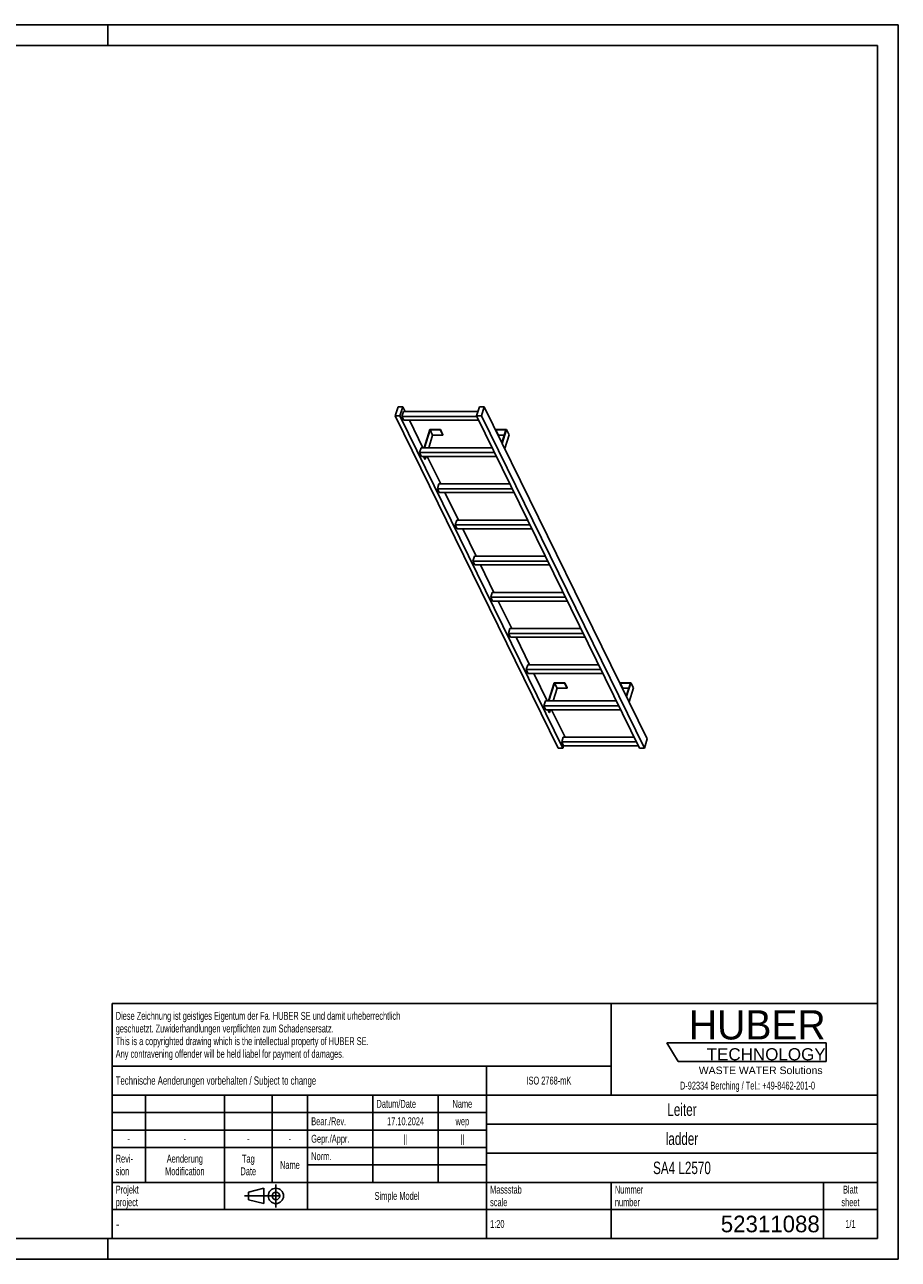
# Model space of a CAD drawing. Header units: millimetres. Extents: x 0 to 8400, y 0 to 5940.
# Tile 2 of 2: x 4200 to 8400, y 0 to 5940. Entities that reach past the tile are written whole.
import ezdxf

# ---------------------------------------------------------------- set-up
doc = ezdxf.new("R2010")
doc.units = ezdxf.units.MM
doc.header["$LTSCALE"] = 462
doc.linetypes.add('CENTER', pattern=[0.6, 0.375, -0.075, 0.075, -0.075])
doc.layers.get('0').update_dxf_attribs({"linetype": 'CONTINUOUS'})
doc.layers.add('HUBER_Logo_BL1', color=7, linetype='CONTINUOUS')
doc.styles.get("Standard").update_dxf_attribs({"font": 'txt', "width": 0.7})
doc.styles.add('TEXTSTYLE_2', font='txt')
doc.styles.add('TEXTSTYLE_3', font='arial.ttf')
doc.styles.add('TEXTSTYLE_4', font='txt', dxfattribs={"width": 0.8})
doc.styles.add('TEXTSTYLE_5', font='txt')

# ---------------------------------------------------------------- blocks, each defined once
blk = doc.blocks.new('HUBER_LOGO_BL1', base_point=(7675, 1007.5))
at = {"layer": 'HUBER_Logo_BL1', "color": 5, "linetype": 'Continuous'}
for p, q in [((8052.9, 1042), (7287.9, 1042)), ((7287.9, 1042), (7341.9, 952)), ((8052.9, 1042), (8052.9, 952)), ((7341.9, 952), (8052.9, 952))]:
    blk.add_line(p, q, dxfattribs=at)
at = {"layer": 'HUBER_Logo_BL1', "color": 2, "linetype": 'Continuous', "attachment_point": 3, "line_spacing_factor": 0.78}
for s, insert, char_height, width, style in [('HUBER\\P\\fArial;\\H58.5;TECHNOLOGY ', (8050.7, 1198.2), 140.4, 775.343, 'TEXTSTYLE_2'), ('WASTE WATER Solutions', (8036, 927.2), 36, 594.067, 'TEXTSTYLE_3')]:
    blk.add_mtext(s, dxfattribs=dict(at, insert=insert, char_height=char_height, width=width, style=style))
at = {"layer": 'HUBER_Logo_BL1', "color": 2, "linetype": 'Continuous', "insert": (7675, 854.8), "char_height": 38, "width": 1621.786, "attachment_point": 2, "line_spacing_factor": 0.96}
blk.add_mtext('D-92334 Berching / Tel.: +49-8462-201-0', dxfattribs=at)
blk = doc.blocks.new('PROJEKTIONSMETHODE_1_BL2', base_point=(5360, 305))
at = {"color": 2, "linetype": 'CENTER'}
for p, q in [((5407.7, 360), (5407.7, 250)), ((5257.3, 305), (5462.7, 305))]:
    blk.add_line(p, q, dxfattribs=at)
at = {"color": 2, "linetype": 'Continuous'}
for p, q in [((5275.7, 323.3), (5349, 341.7)), ((5275.7, 286.7), (5275.7, 323.3)), ((5349, 268.3), (5349, 341.7)), ((5275.7, 286.7), (5349, 268.3))]:
    blk.add_line(p, q, dxfattribs=at)
for radius in [36.7, 18.3]:
    blk.add_circle((5407.7, 305), radius, dxfattribs=at)
blk = doc.blocks.new('*T11')
at = {"color": 3, "linetype": 'Continuous'}
for p, q in [((0, 0), (3680, 0)), ((0, 0), (0, -1130)), ((2400, 0), (2400, -440)), ((3680, 0), (3680, -1130)), ((0, -300), (2400, -300)), ((1800, -300), (1800, -1130)), ((0, -440), (3680, -440)), ((160, -440), (160, -860)), ((540, -440), (540, -990)), ((770, -440), (770, -860)), ((940, -440), (940, -990)), ((1254, -440), (1254, -860)), ((1568, -440), (1568, -860)), ((0, -524), (1800, -524)), ((1800, -580), (3680, -580)), ((0, -608), (1800, -608)), ((0, -692), (1800, -692)), ((1800, -720), (3680, -720)), ((940, -776), (1800, -776)), ((0, -860), (3680, -860)), ((2400, -860), (2400, -1130)), ((3420, -860), (3420, -1130)), ((0, -990), (3680, -990)), ((0, -1130), (3680, -1130))]:
    blk.add_line(p, q, dxfattribs=at)
at = {"color": 2, "linetype": 'Continuous', "line_spacing_factor": 0.96}
for s, insert, char_height, width, attachment_point in [('Diese Zeichnung ist geistiges Eigentum der Fa. HUBER SE und damit urheberrechtlich \\Pgeschuetzt. Zuwiderhandlungen verpflichten zum Schadensersatz.\\PThis is a copyrighted drawing which is the intellectual property of HUBER SE.\\PAny contravening offender will be held liabel for payment of damages.', (17.5, -39.8), 38, 4429.714, 1), ('Technische Aenderungen vorbehalten / Subject to change', (17.5, -350), 40, 3049.524, 1), ('ISO 2768-mK', (2100, -351), 38, 665.905, 2), ('Datum/Date', (1271.5, -463), 38, 584.476, 1), ('Name', (1684, -463), 38, 253.333, 2), ('Leiter', (2740, -480), 60, 480, 2), ('Bear./Rev.', (957.5, -547), 38, 544.667, 1), ('17.10.2024', (1411, -547), 38, 546.476, 2), ('wep', (1684, -547), 38, 199.048, 2), ('-', (80, -631), 38, 68.762, 2), ('-', (350, -631), 38, 68.762, 2), ('-', (655, -631), 38, 68.762, 2), ('-', (855, -631), 38, 68.762, 2), ('Gepr./Appr.', (957.5, -631), 38, 598.952, 1), ('||', (1411, -631), 38, 101.333, 2), ('||', (1684, -631), 38, 101.333, 2), ('ladder', (2740, -620), 60, 502.857, 2), ('Revi-\\Psion', (17.5, -726.6), 38, 276.857, 1), ('Aenderung\\PModification', (350, -726.6), 38, 606.19, 2), ('Tag\\PDate', (655, -726.6), 38, 235.238, 2), ('Name', (855, -757), 38, 253.333, 2), ('Norm. ', (957.5, -715), 38, 351.048, 1), ('SA4 L2570', (2740, -760), 60, 854.286, 2), ('Projekt\\Pproject', (17.5, -875.6), 38, 367.333, 1), ('Massstab\\Pscale', (1817.5, -875.6), 38, 448.762, 1), ('Nummer\\Pnumber', (2417.5, -875.6), 38, 372.762, 1), ('Blatt\\Psheet', (3550, -875.6), 38, 275.048, 2), ('Simple Model', (1370, -906), 38, 656.857, 2), ('1:20', (1817.5, -1041), 38, 204.476, 1), ('1/1', (3550, -1041), 38, 159.238, 2)]:
    blk.add_mtext(s, dxfattribs=dict(at, insert=insert, char_height=char_height, width=width, attachment_point=attachment_point))
for s, insert, char_height, width, attachment_point, style in [('-', (17.5, -1035), 50, 36.667, 1, 'TEXTSTYLE_4'), ('52311088', (3402.5, -1020), 80, 1013.333, 3, 'TEXTSTYLE_5')]:
    blk.add_mtext(s, dxfattribs=dict(at, insert=insert, char_height=char_height, width=width, attachment_point=attachment_point, style=style))

msp = doc.modelspace()

# ---------------------------------------------------------------- linework, layer by layer
at = {"color": 7, "linetype": 'Continuous'}
for p, q in [((0, 5940), (8400, 5940)), ((8400, 0), (8400, 5940)), ((5994.708, 4101.987), (5980.91, 4057.337)), ((6017.734, 4101.987), (5994.708, 4101.987)), ((6003.936, 4057.337), (6017.734, 4101.987)), ((6029.024, 4078.98), (6017.734, 4101.987)), ((6386.158, 4101.987), (6372.361, 4057.337)), ((6409.185, 4101.987), (6386.158, 4101.987)), ((6395.387, 4057.337), (6409.185, 4101.987)), ((7193.143, 2504.449), (6409.185, 4101.987)), ((6764.867, 2459.8), (5980.91, 4057.337)), ((5980.91, 4057.337), (6003.936, 4057.337)), ((6787.894, 2459.8), (6003.936, 4057.337)), ((6020.567, 4078.98), (6013.305, 4055.48)), ((6373.272, 4055.48), (6013.305, 4055.48)), ((6022.456, 4036.832), (6013.305, 4055.48)), ((6379.049, 4078.98), (6020.567, 4078.98)), ((7156.318, 2459.8), (6372.361, 4057.337)), ((6372.361, 4057.337), (6395.387, 4057.337)), ((7179.345, 2459.8), (6395.387, 4057.337)), ((6022.456, 4036.832), (6382.423, 4036.832)), ((6114.436, 3904.929), (6049.708, 4036.832)), ((6147.809, 3992.03), (6120.893, 3904.929)), ((6122.735, 3904.929), (6149.167, 3990.463)), ((6198.467, 3992.03), (6147.809, 3992.03)), ((6149.167, 3990.463), (6161.369, 3965.599)), ((6149.167, 3990.463), (6197.983, 3990.463)), ((6197.983, 3990.463), (6198.467, 3992.03)), ((6197.983, 3990.463), (6210.185, 3965.599)), ((6198.467, 3992.03), (6210.669, 3967.166)), ((6465.575, 3992.03), (6465.091, 3990.463)), ((6465.091, 3990.463), (6477.293, 3965.599)), ((6465.091, 3990.463), (6513.907, 3990.463)), ((6516.233, 3992.03), (6465.575, 3992.03)), ((6513.907, 3990.463), (6494.589, 3927.951)), ((6495.72, 3925.648), (6516.233, 3992.03)), ((6516.233, 3992.03), (6528.435, 3967.166)), ((6161.369, 3965.599), (6142.62, 3904.929)), ((6161.369, 3965.599), (6210.185, 3965.599)), ((6210.185, 3965.599), (6210.669, 3967.166)), ((6477.293, 3965.599), (6506.223, 3965.599)), ((6507.921, 3900.783), (6528.435, 3967.166)), ((6105.979, 3904.929), (6098.717, 3881.429)), ((6107.868, 3862.781), (6098.717, 3881.429)), ((6458.684, 3881.429), (6098.717, 3881.429)), ((6447.152, 3904.929), (6105.979, 3904.929)), ((6107.868, 3862.781), (6467.835, 3862.781)), ((6123.701, 3849.667), (6117.265, 3862.781)), ((6119.107, 3862.781), (6125.543, 3849.667)), ((6129.595, 3862.781), (6125.543, 3849.667)), ((6199.848, 3730.878), (6135.119, 3862.781)), ((6123.701, 3849.667), (6125.543, 3849.667)), ((6191.39, 3730.878), (6184.128, 3707.379)), ((6193.28, 3688.73), (6184.128, 3707.379)), ((6544.096, 3707.379), (6184.128, 3707.379)), ((6532.564, 3730.878), (6191.39, 3730.878)), ((6193.28, 3688.73), (6553.247, 3688.73)), ((6285.259, 3556.828), (6220.531, 3688.73)), ((6276.802, 3556.828), (6269.54, 3533.328)), ((6278.691, 3514.679), (6269.54, 3533.328)), ((6629.507, 3533.328), (6269.54, 3533.328)), ((6617.975, 3556.828), (6276.802, 3556.828)), ((6278.691, 3514.679), (6638.659, 3514.679)), ((6370.671, 3382.777), (6305.943, 3514.679)), ((6362.214, 3382.777), (6354.952, 3359.277)), ((6714.919, 3359.277), (6354.952, 3359.277)), ((6364.103, 3340.629), (6354.952, 3359.277)), ((6703.387, 3382.777), (6362.214, 3382.777)), ((6364.103, 3340.629), (6724.07, 3340.629)), ((6456.083, 3208.726), (6391.354, 3340.629)), ((6447.626, 3208.726), (6440.364, 3185.226)), ((6788.799, 3208.726), (6447.626, 3208.726)), ((6800.331, 3185.226), (6440.364, 3185.226)), ((6449.515, 3166.578), (6440.364, 3185.226)), ((6449.515, 3166.578), (6809.482, 3166.578)), ((6541.495, 3034.675), (6476.766, 3166.578)), ((6533.037, 3034.675), (6525.775, 3011.175)), ((6874.21, 3034.675), (6533.037, 3034.675)), ((6534.927, 2992.527), (6525.775, 3011.175)), ((6885.742, 3011.175), (6525.775, 3011.175)), ((6534.927, 2992.527), (6894.894, 2992.527)), ((6626.906, 2860.624), (6562.178, 2992.527)), ((6618.449, 2860.624), (6611.187, 2837.125)), ((6959.622, 2860.624), (6618.449, 2860.624)), ((6971.154, 2837.125), (6611.187, 2837.125)), ((6620.338, 2818.476), (6611.187, 2837.125)), ((6620.338, 2818.476), (6980.305, 2818.476)), ((6712.318, 2686.574), (6647.59, 2818.476)), ((6745.691, 2773.674), (6718.775, 2686.574)), ((6720.617, 2686.574), (6747.049, 2772.108)), ((6759.251, 2747.243), (6740.502, 2686.574)), ((6796.349, 2773.674), (6745.691, 2773.674)), ((6747.049, 2772.108), (6795.865, 2772.108)), ((6759.251, 2747.243), (6747.049, 2772.108)), ((6808.067, 2747.243), (6759.251, 2747.243)), ((6795.865, 2772.108), (6796.349, 2773.674)), ((6808.067, 2747.243), (6795.865, 2772.108)), ((6808.551, 2748.81), (6796.349, 2773.674)), ((6808.551, 2748.81), (6808.067, 2747.243)), ((7063.457, 2773.674), (7062.973, 2772.108)), ((7075.175, 2747.243), (7062.973, 2772.108)), ((7062.973, 2772.108), (7111.789, 2772.108)), ((7114.115, 2773.674), (7063.457, 2773.674)), ((7104.105, 2747.243), (7075.175, 2747.243)), ((7111.789, 2772.108), (7092.471, 2709.596)), ((7093.602, 2707.292), (7114.115, 2773.674)), ((7126.317, 2748.81), (7105.803, 2682.428)), ((7126.317, 2748.81), (7114.115, 2773.674)), ((6703.861, 2686.574), (6696.599, 2663.074)), ((7045.034, 2686.574), (6703.861, 2686.574)), ((7056.566, 2663.074), (6696.599, 2663.074)), ((6705.75, 2644.425), (6696.599, 2663.074)), ((6705.75, 2644.425), (7065.717, 2644.425)), ((6721.583, 2631.311), (6715.147, 2644.425)), ((6723.425, 2631.311), (6716.989, 2644.425)), ((6723.425, 2631.311), (6721.583, 2631.311)), ((6727.478, 2644.425), (6723.425, 2631.311)), ((6797.73, 2512.523), (6733.001, 2644.425)), ((6789.272, 2512.523), (6782.011, 2489.023)), ((7130.446, 2512.523), (6789.272, 2512.523)), ((7179.345, 2459.8), (7193.143, 2504.449)), ((6764.867, 2459.8), (6787.894, 2459.8)), ((7141.978, 2489.023), (6782.011, 2489.023)), ((6791.162, 2470.375), (6782.011, 2489.023)), ((6787.894, 2459.8), (6791.162, 2470.375)), ((6791.162, 2470.375), (7151.129, 2470.375)), ((7156.318, 2459.8), (7179.345, 2459.8)), ((0, 0), (8400, 0))]:
    msp.add_line(p, q, dxfattribs=at)
at = {"color": 3, "linetype": 'Continuous'}
for p, q in [((8400, 5940), (0, 5940)), ((4600, 5940), (4600, 5840)), ((8400, 5940), (8400, 0)), ((4600, 0), (4600, 100)), ((8400, 0), (0, 0))]:
    msp.add_line(p, q, dxfattribs=at)
at = {"color": 5, "linetype": 'Continuous'}
for p, q in [((8300, 5840), (100, 5840)), ((8300, 100), (8300, 5840)), ((100, 100), (8300, 100))]:
    msp.add_line(p, q, dxfattribs=at)

# ---------------------------------------------------------------- block references
msp.add_blockref('*T11', (4620, 1230))
at = {"color": 2, "linetype": 'Continuous'}
msp.add_blockref('PROJEKTIONSMETHODE_1_BL2', (5360, 305), dxfattribs=at)
at = {"layer": 'HUBER_Logo_BL1'}
msp.add_blockref('HUBER_LOGO_BL1', (7674.994, 1007.484), dxfattribs=at)

doc.saveas('drawing.dxf')
